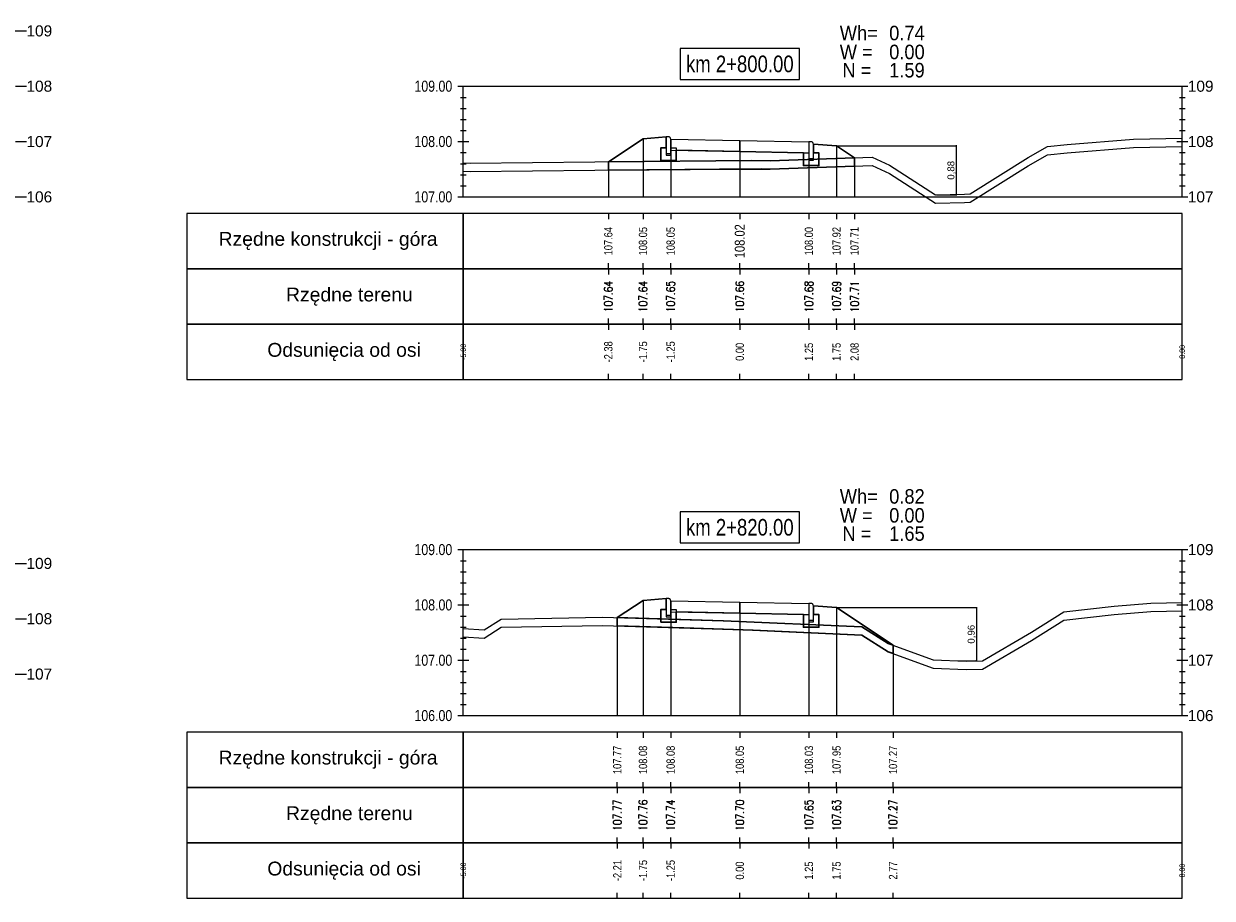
# Model space of a CAD drawing. Extents: x 7537626 to 7538805, y 5722894 to 5725486.
# Tile 50 of 105: x 7538321 to 7538342, y 5725395 to 5725410. Entities that reach past the tile are written whole.
import ezdxf

# ---------------------------------------------------------------- set-up
doc = ezdxf.new("R2010")
doc.units = 0
doc.header["$PDMODE"] = 35
doc.header["$PDSIZE"] = 0.3
for name, color, linetype in [('C-DROGI-PROFILE', 7, 'Continuous'), ('C-DROGI-PROFILE-ETYKIETY', 7, 'Continuous'), ('C-DROGI-PRZEKROJE-ETYKIETY', 7, 'Continuous'), ('C-POPRZECZKA-przekrój', 2, 'Continuous'), ('C-POPRZECZKA-widok', 1, 'Continuous')]:
    doc.layers.add(name, color=color, linetype=linetype)
for name, color, linetype, true_color in [('C-humus', 7, 'Continuous', 0x003df5), ('C-Teren', 7, 'Continuous', 0x008521), ('poprzeczki', 7, 'Continuous', 0x0000d6)]:
    doc.layers.add(name, color=color, linetype=linetype, true_color=true_color)
doc.layers.add('D-1.pow. hum.', color=7, linetype='Continuous', lineweight=30, plot=False)
doc.layers.add('D-3.nasyp', color=4, linetype='Continuous', lineweight=30, plot=False)
doc.layers.add('D-roboty-ziemne-opis', color=2, linetype='Continuous', lineweight=30)
doc.styles.add('2mm08', font='arial.ttf', dxfattribs={"width": 0.8})
doc.styles.add('opis_50', font='arial.ttf', dxfattribs={"height": 0.125})
doc.styles.get("Standard").update_dxf_attribs({"font": 'arial.ttf'})
doc.dimstyles.new('OPIS_50', dxfattribs={"dimscale": 0.5, "dimtxt": 0.125, "dimasz": 0.25, "dimexe": 0.1, "dimexo": 0.15, "dimgap": 0.1, "dimtad": 1, "dimzin": 0, "dimtxsty": 'opis_50', "dimblk": 'ARCHTICK', "dimcen": 0.15, "dimdle": 0.1, "dimaunit": 2, "dimadec": 4, "dimazin": 0, "dimtfac": 1, "dimtmove": 0, "dimatfit": 3, "dimfxl": 1, "dimarcsym": 0})

# ---------------------------------------------------------------- blocks, each defined once
blk = doc.blocks.new('_ArchTick')
at = {"color": 0, "linetype": 'ByBlock', "const_width": 0.15}
blk.add_lwpolyline([(-0.5, -0.5), (0.5, 0.5)], dxfattribs=at)
blk = doc.blocks.new('*D136')
at = {"layer": 'Defpoints', "color": 0, "transparency": 16777216}
for p in [(7538335.328, 5725408.262), (7538337.119, 5725407.379), (7538337.492, 5725407.379)]:
    blk.add_point(p, dxfattribs=at)
at = {"layer": 'poprzeczki', "color": 0, "lineweight": -2, "transparency": 16777216}
for p, q in [((7538335.343, 5725408.262), (7538337.502, 5725408.262)), ((7538337.492, 5725408.272), (7538337.492, 5725407.369)), ((7538337.134, 5725407.379), (7538337.502, 5725407.379))]:
    blk.add_line(p, q, dxfattribs=at)
at = {"layer": 'poprzeczki', "color": 0, "lineweight": -2, "transparency": 16777216, "xscale": 0.025, "yscale": 0.025, "zscale": 0.025}
for p, rotation in [((7538337.492, 5725408.262), 90), ((7538337.492, 5725407.379), 270)]:
    blk.add_blockref('_ArchTick', p, dxfattribs=dict(at, rotation=rotation))
at = {"layer": 'poprzeczki', "color": 0, "transparency": 16777216, "insert": (7538337.407, 5725407.82), "char_height": 0.125, "attachment_point": 5, "rotation": 90, "style": 'opis_50'}
blk.add_mtext('0,88', dxfattribs=at)
blk = doc.blocks.new('*D137')
at = {"layer": 'Defpoints', "color": 0, "transparency": 16777216}
for p in [(7538335.328, 5725399.917), (7538337.513, 5725398.954), (7538337.858, 5725398.954)]:
    blk.add_point(p, dxfattribs=at)
at = {"layer": 'poprzeczki', "color": 0, "lineweight": -2, "transparency": 16777216}
for p, q in [((7538335.343, 5725399.917), (7538337.868, 5725399.917)), ((7538337.858, 5725399.927), (7538337.858, 5725398.944)), ((7538337.528, 5725398.954), (7538337.868, 5725398.954))]:
    blk.add_line(p, q, dxfattribs=at)
at = {"layer": 'poprzeczki', "color": 0, "lineweight": -2, "transparency": 16777216, "xscale": 0.025, "yscale": 0.025, "zscale": 0.025}
for p, rotation in [((7538337.858, 5725399.917), 90), ((7538337.858, 5725398.954), 270)]:
    blk.add_blockref('_ArchTick', p, dxfattribs=dict(at, rotation=rotation))
at = {"layer": 'poprzeczki', "color": 0, "transparency": 16777216, "insert": (7538337.773, 5725399.435), "char_height": 0.125, "attachment_point": 5, "rotation": 90, "style": 'opis_50'}
blk.add_mtext('0,96', dxfattribs=at)

msp = doc.modelspace()

# ---------------------------------------------------------------- linework, layer by layer
at = {"layer": 'C-DROGI-PROFILE', "color": 7, "linetype": 'Continuous', "lineweight": -3}
for p, q in [((7538331.201, 5725407.039), (7538331.201, 5725406.939)), ((7538331.828, 5725407.039), (7538331.828, 5725406.939)), ((7538332.328, 5725407.039), (7538332.328, 5725406.939)), ((7538333.578, 5725407.039), (7538333.578, 5725406.939)), ((7538334.828, 5725407.039), (7538334.828, 5725406.939)), ((7538335.328, 5725407.039), (7538335.328, 5725406.939)), ((7538335.654, 5725407.039), (7538335.654, 5725406.939)), ((7538331.201, 5725406.039), (7538331.201, 5725406.139)), ((7538331.201, 5725406.039), (7538331.201, 5725405.939)), ((7538331.828, 5725406.039), (7538331.828, 5725406.139)), ((7538331.828, 5725406.039), (7538331.828, 5725405.939)), ((7538332.328, 5725406.039), (7538332.328, 5725406.139)), ((7538332.328, 5725406.039), (7538332.328, 5725405.939)), ((7538333.578, 5725406.039), (7538333.578, 5725406.139)), ((7538333.578, 5725406.039), (7538333.578, 5725405.939)), ((7538334.828, 5725406.039), (7538334.828, 5725406.139)), ((7538334.828, 5725406.039), (7538334.828, 5725405.939)), ((7538335.328, 5725406.039), (7538335.328, 5725406.139)), ((7538335.328, 5725406.039), (7538335.328, 5725405.939)), ((7538335.654, 5725406.039), (7538335.654, 5725406.139)), ((7538335.654, 5725406.039), (7538335.654, 5725405.939)), ((7538331.201, 5725405.039), (7538331.201, 5725405.139)), ((7538331.201, 5725405.039), (7538331.201, 5725404.939)), ((7538331.828, 5725405.039), (7538331.828, 5725405.139)), ((7538331.828, 5725405.039), (7538331.828, 5725404.939)), ((7538332.328, 5725405.039), (7538332.328, 5725405.139)), ((7538332.328, 5725405.039), (7538332.328, 5725404.939)), ((7538333.578, 5725405.039), (7538333.578, 5725405.139)), ((7538333.578, 5725405.039), (7538333.578, 5725404.939)), ((7538334.828, 5725405.039), (7538334.828, 5725405.139)), ((7538334.828, 5725405.039), (7538334.828, 5725404.939)), ((7538335.328, 5725405.039), (7538335.328, 5725405.139)), ((7538335.328, 5725405.039), (7538335.328, 5725404.939)), ((7538335.654, 5725405.039), (7538335.654, 5725405.139)), ((7538335.654, 5725405.039), (7538335.654, 5725404.939)), ((7538331.201, 5725404.039), (7538331.201, 5725404.139)), ((7538331.828, 5725404.039), (7538331.828, 5725404.139)), ((7538332.328, 5725404.039), (7538332.328, 5725404.139)), ((7538333.578, 5725404.039), (7538333.578, 5725404.139)), ((7538334.828, 5725404.039), (7538334.828, 5725404.139)), ((7538335.328, 5725404.039), (7538335.328, 5725404.139)), ((7538335.654, 5725404.039), (7538335.654, 5725404.139)), ((7538331.363, 5725397.664), (7538331.363, 5725397.564)), ((7538331.828, 5725397.664), (7538331.828, 5725397.564)), ((7538332.328, 5725397.664), (7538332.328, 5725397.564)), ((7538333.578, 5725397.664), (7538333.578, 5725397.564)), ((7538334.828, 5725397.664), (7538334.828, 5725397.564)), ((7538335.328, 5725397.664), (7538335.328, 5725397.564)), ((7538336.349, 5725397.664), (7538336.349, 5725397.564)), ((7538331.363, 5725396.664), (7538331.363, 5725396.764)), ((7538331.363, 5725396.664), (7538331.363, 5725396.564)), ((7538331.828, 5725396.664), (7538331.828, 5725396.764)), ((7538331.828, 5725396.664), (7538331.828, 5725396.564)), ((7538332.328, 5725396.664), (7538332.328, 5725396.764)), ((7538332.328, 5725396.664), (7538332.328, 5725396.564)), ((7538333.578, 5725396.664), (7538333.578, 5725396.764)), ((7538333.578, 5725396.664), (7538333.578, 5725396.564)), ((7538334.828, 5725396.664), (7538334.828, 5725396.764)), ((7538334.828, 5725396.664), (7538334.828, 5725396.564)), ((7538335.328, 5725396.664), (7538335.328, 5725396.764)), ((7538335.328, 5725396.664), (7538335.328, 5725396.564)), ((7538336.349, 5725396.664), (7538336.349, 5725396.764)), ((7538336.349, 5725396.664), (7538336.349, 5725396.564)), ((7538331.363, 5725395.664), (7538331.363, 5725395.764)), ((7538331.828, 5725395.664), (7538331.828, 5725395.764)), ((7538332.328, 5725395.664), (7538332.328, 5725395.764)), ((7538333.578, 5725395.664), (7538333.578, 5725395.764)), ((7538334.828, 5725395.664), (7538334.828, 5725395.764)), ((7538335.328, 5725395.664), (7538335.328, 5725395.764)), ((7538336.349, 5725395.664), (7538336.349, 5725395.764)), ((7538331.363, 5725395.664), (7538331.363, 5725395.564)), ((7538331.828, 5725395.664), (7538331.828, 5725395.564)), ((7538332.328, 5725395.664), (7538332.328, 5725395.564)), ((7538333.578, 5725395.664), (7538333.578, 5725395.564)), ((7538334.828, 5725395.664), (7538334.828, 5725395.564)), ((7538335.328, 5725395.664), (7538335.328, 5725395.564)), ((7538336.349, 5725395.664), (7538336.349, 5725395.564)), ((7538331.363, 5725394.664), (7538331.363, 5725394.764)), ((7538331.828, 5725394.664), (7538331.828, 5725394.764)), ((7538332.328, 5725394.664), (7538332.328, 5725394.764)), ((7538333.578, 5725394.664), (7538333.578, 5725394.764)), ((7538334.828, 5725394.664), (7538334.828, 5725394.764)), ((7538335.328, 5725394.664), (7538335.328, 5725394.764)), ((7538336.349, 5725394.664), (7538336.349, 5725394.764))]:
    msp.add_line(p, q, dxfattribs=at)
at = {"layer": 'C-DROGI-PROFILE', "color": 1, "linetype": 'Continuous', "lineweight": -3}
for points in [[(7538328.578, 5725406.039), (7538328.578, 5725407.039), (7538323.578, 5725407.039), (7538323.578, 5725406.039)], [(7538328.578, 5725406.039), (7538341.578, 5725406.039), (7538341.578, 5725407.039), (7538328.578, 5725407.039)], [(7538328.578, 5725405.039), (7538328.578, 5725406.039), (7538323.578, 5725406.039), (7538323.578, 5725405.039)], [(7538328.578, 5725405.039), (7538341.578, 5725405.039), (7538341.578, 5725406.039), (7538328.578, 5725406.039)], [(7538328.578, 5725404.039), (7538328.578, 5725405.039), (7538323.578, 5725405.039), (7538323.578, 5725404.039)], [(7538328.578, 5725404.039), (7538341.578, 5725404.039), (7538341.578, 5725405.039), (7538328.578, 5725405.039)], [(7538328.578, 5725396.664), (7538328.578, 5725397.664), (7538323.578, 5725397.664), (7538323.578, 5725396.664)], [(7538328.578, 5725396.664), (7538341.578, 5725396.664), (7538341.578, 5725397.664), (7538328.578, 5725397.664)], [(7538328.578, 5725395.664), (7538328.578, 5725396.664), (7538323.578, 5725396.664), (7538323.578, 5725395.664)], [(7538328.578, 5725395.664), (7538341.578, 5725395.664), (7538341.578, 5725396.664), (7538328.578, 5725396.664)], [(7538328.578, 5725394.664), (7538328.578, 5725395.664), (7538323.578, 5725395.664), (7538323.578, 5725394.664)], [(7538328.578, 5725394.664), (7538341.578, 5725394.664), (7538341.578, 5725395.664), (7538328.578, 5725395.664)]]:
    msp.add_3dface(points, dxfattribs=at)
at = {"layer": 'C-DROGI-PRZEKROJE-ETYKIETY', "color": 1, "linetype": 'Continuous', "lineweight": -3}
for p, q in [((7538331.828, 5725408.392), (7538331.828, 5725407.339)), ((7538332.328, 5725408.385), (7538332.328, 5725407.339)), ((7538333.578, 5725408.36), (7538333.578, 5725407.339)), ((7538334.828, 5725408.335), (7538334.828, 5725407.339)), ((7538335.328, 5725408.262), (7538335.328, 5725407.339)), ((7538331.201, 5725407.974), (7538331.201, 5725407.339)), ((7538335.654, 5725408.044), (7538335.654, 5725407.339)), ((7538331.828, 5725400.047), (7538331.828, 5725397.964)), ((7538332.328, 5725400.041), (7538332.328, 5725397.964)), ((7538333.578, 5725400.016), (7538333.578, 5725397.964)), ((7538334.828, 5725399.991), (7538334.828, 5725397.964)), ((7538335.328, 5725399.917), (7538335.328, 5725397.964)), ((7538331.363, 5725399.738), (7538331.363, 5725397.964)), ((7538336.349, 5725399.237), (7538336.349, 5725397.964))]:
    msp.add_line(p, q, dxfattribs=at)
at = {"layer": 'C-humus'}
for p, q in [((7538339.497, 5725408.134), (7538340.694, 5725408.234)), ((7538340.694, 5725408.234), (7538341.578, 5725408.251)), ((7538338.789, 5725407.902), (7538339.139, 5725408.101)), ((7538339.139, 5725408.101), (7538339.497, 5725408.134)), ((7538328.578, 5725407.805), (7538328.7, 5725407.797)), ((7538328.7, 5725407.797), (7538333.211, 5725407.846)), ((7538333.211, 5725407.846), (7538333.903, 5725407.848)), ((7538333.903, 5725407.848), (7538334.126, 5725407.841)), ((7538334.126, 5725407.841), (7538335.972, 5725407.905)), ((7538335.972, 5725407.905), (7538336.287, 5725407.761)), ((7538336.287, 5725407.761), (7538337.119, 5725407.229)), ((7538337.744, 5725407.244), (7538338.789, 5725407.902)), ((7538337.119, 5725407.229), (7538337.643, 5725407.237)), ((7538337.643, 5725407.237), (7538337.744, 5725407.244)), ((7538340.35, 5725399.793), (7538341.013, 5725399.848)), ((7538341.013, 5725399.848), (7538341.578, 5725399.861)), ((7538329.261, 5725399.56), (7538331.095, 5725399.596)), ((7538331.095, 5725399.596), (7538333.673, 5725399.515)), ((7538338.853, 5725399.323), (7538339.436, 5725399.69)), ((7538339.436, 5725399.69), (7538340.35, 5725399.793)), ((7538328.578, 5725399.39), (7538328.956, 5725399.363)), ((7538328.956, 5725399.363), (7538329.261, 5725399.56)), ((7538333.673, 5725399.515), (7538335.787, 5725399.42)), ((7538335.787, 5725399.42), (7538336.262, 5725399.118)), ((7538337.969, 5725398.802), (7538338.853, 5725399.323)), ((7538336.262, 5725399.118), (7538337.077, 5725398.82)), ((7538337.077, 5725398.82), (7538337.671, 5725398.798)), ((7538337.671, 5725398.798), (7538337.969, 5725398.802))]:
    msp.add_line(p, q, dxfattribs=at)
at = {"layer": 'C-POPRZECZKA-przekrój', "color": 2, "linetype": 'Continuous', "lineweight": -3}
for p, q in [((7538331.828, 5725408.392), (7538332.248, 5725408.425)), ((7538332.288, 5725408.425), (7538332.248, 5725408.425)), ((7538332.248, 5725408.425), (7538332.248, 5725408.095)), ((7538332.293, 5725408.425), (7538332.288, 5725408.425)), ((7538332.302, 5725408.423), (7538332.293, 5725408.425)), ((7538332.31, 5725408.419), (7538332.302, 5725408.423)), ((7538332.316, 5725408.414), (7538332.31, 5725408.419)), ((7538332.32, 5725408.408), (7538332.316, 5725408.414)), ((7538332.325, 5725408.401), (7538332.32, 5725408.408)), ((7538332.327, 5725408.393), (7538332.325, 5725408.401)), ((7538331.201, 5725407.974), (7538331.828, 5725408.392)), ((7538332.148, 5725407.995), (7538332.148, 5725408.225)), ((7538332.148, 5725408.225), (7538332.248, 5725408.225)), ((7538332.248, 5725408.225), (7538332.248, 5725408.125)), ((7538332.328, 5725408.385), (7538332.327, 5725408.393)), ((7538332.328, 5725408.385), (7538333.578, 5725408.36)), ((7538332.328, 5725408.385), (7538332.329, 5725408.185)), ((7538332.328, 5725408.095), (7538332.328, 5725408.385)), ((7538332.328, 5725408.385), (7538332.328, 5725408.225)), ((7538332.328, 5725408.225), (7538332.428, 5725408.225)), ((7538332.329, 5725408.185), (7538333.578, 5725408.16)), ((7538332.428, 5725408.225), (7538332.428, 5725407.995)), ((7538333.578, 5725408.16), (7538333.578, 5725408.36)), ((7538333.578, 5725408.36), (7538334.828, 5725408.335)), ((7538334.828, 5725408.335), (7538334.827, 5725408.135)), ((7538334.868, 5725408.335), (7538334.828, 5725408.335)), ((7538334.828, 5725408.335), (7538334.828, 5725408.005)), ((7538334.873, 5725408.335), (7538334.868, 5725408.335)), ((7538334.882, 5725408.333), (7538334.873, 5725408.335)), ((7538334.89, 5725408.329), (7538334.882, 5725408.333)), ((7538334.896, 5725408.324), (7538334.89, 5725408.329)), ((7538334.9, 5725408.318), (7538334.896, 5725408.324)), ((7538334.905, 5725408.311), (7538334.9, 5725408.318)), ((7538334.907, 5725408.303), (7538334.905, 5725408.311)), ((7538334.908, 5725408.295), (7538334.907, 5725408.303)), ((7538334.908, 5725408.005), (7538334.908, 5725408.295)), ((7538334.908, 5725408.295), (7538334.908, 5725408.135)), ((7538334.908, 5725408.295), (7538335.328, 5725408.262)), ((7538335.328, 5725408.262), (7538335.654, 5725408.044)), ((7538332.428, 5725407.995), (7538332.148, 5725407.995)), ((7538332.248, 5725408.125), (7538332.328, 5725408.125)), ((7538332.248, 5725408.095), (7538332.328, 5725408.095)), ((7538333.578, 5725408.16), (7538334.827, 5725408.135)), ((7538334.728, 5725407.905), (7538334.728, 5725408.135)), ((7538334.728, 5725408.135), (7538334.828, 5725408.135)), ((7538334.828, 5725408.135), (7538334.828, 5725408.035)), ((7538334.828, 5725408.035), (7538334.908, 5725408.035)), ((7538334.828, 5725408.005), (7538334.908, 5725408.005)), ((7538334.908, 5725408.135), (7538335.008, 5725408.135)), ((7538335.008, 5725408.135), (7538335.008, 5725407.905)), ((7538335.008, 5725407.905), (7538334.728, 5725407.905)), ((7538331.363, 5725399.738), (7538331.828, 5725400.047)), ((7538331.828, 5725400.047), (7538332.248, 5725400.081)), ((7538332.288, 5725400.081), (7538332.248, 5725400.081)), ((7538332.248, 5725400.081), (7538332.248, 5725399.751)), ((7538332.293, 5725400.08), (7538332.288, 5725400.081)), ((7538332.302, 5725400.078), (7538332.293, 5725400.08)), ((7538332.31, 5725400.074), (7538332.302, 5725400.078)), ((7538332.316, 5725400.069), (7538332.31, 5725400.074)), ((7538332.32, 5725400.064), (7538332.316, 5725400.069)), ((7538332.325, 5725400.056), (7538332.32, 5725400.064)), ((7538332.327, 5725400.048), (7538332.325, 5725400.056)), ((7538332.328, 5725400.041), (7538332.327, 5725400.048)), ((7538332.328, 5725400.041), (7538333.578, 5725400.016)), ((7538332.328, 5725400.041), (7538332.329, 5725399.841)), ((7538332.328, 5725399.751), (7538332.328, 5725400.041)), ((7538332.328, 5725400.041), (7538332.328, 5725399.881)), ((7538332.148, 5725399.651), (7538332.148, 5725399.881)), ((7538332.148, 5725399.881), (7538332.248, 5725399.881)), ((7538332.248, 5725399.881), (7538332.248, 5725399.781)), ((7538332.328, 5725399.881), (7538332.428, 5725399.881)), ((7538332.329, 5725399.841), (7538333.578, 5725399.816)), ((7538332.428, 5725399.881), (7538332.428, 5725399.651)), ((7538333.578, 5725399.816), (7538333.578, 5725400.016)), ((7538333.578, 5725400.016), (7538334.828, 5725399.991)), ((7538333.578, 5725399.816), (7538334.827, 5725399.791)), ((7538334.828, 5725399.991), (7538334.827, 5725399.791)), ((7538334.868, 5725399.991), (7538334.828, 5725399.991)), ((7538334.828, 5725399.991), (7538334.828, 5725399.661)), ((7538334.873, 5725399.99), (7538334.868, 5725399.991)), ((7538334.882, 5725399.988), (7538334.873, 5725399.99)), ((7538334.89, 5725399.984), (7538334.882, 5725399.988)), ((7538334.896, 5725399.979), (7538334.89, 5725399.984)), ((7538334.9, 5725399.974), (7538334.896, 5725399.979)), ((7538334.905, 5725399.966), (7538334.9, 5725399.974)), ((7538334.907, 5725399.958), (7538334.905, 5725399.966)), ((7538334.908, 5725399.951), (7538334.907, 5725399.958)), ((7538334.908, 5725399.661), (7538334.908, 5725399.951)), ((7538334.908, 5725399.951), (7538334.908, 5725399.791)), ((7538334.908, 5725399.951), (7538335.328, 5725399.917)), ((7538335.328, 5725399.917), (7538336.349, 5725399.237)), ((7538332.428, 5725399.651), (7538332.148, 5725399.651)), ((7538332.248, 5725399.781), (7538332.328, 5725399.781)), ((7538332.248, 5725399.751), (7538332.328, 5725399.751)), ((7538334.728, 5725399.561), (7538334.728, 5725399.791)), ((7538334.728, 5725399.791), (7538334.828, 5725399.791)), ((7538334.828, 5725399.791), (7538334.828, 5725399.691)), ((7538334.828, 5725399.691), (7538334.908, 5725399.691)), ((7538334.828, 5725399.661), (7538334.908, 5725399.661)), ((7538334.908, 5725399.791), (7538335.008, 5725399.791)), ((7538335.008, 5725399.791), (7538335.008, 5725399.561)), ((7538335.008, 5725399.561), (7538334.728, 5725399.561))]:
    msp.add_line(p, q, dxfattribs=at)
at = {"layer": 'C-POPRZECZKA-widok', "color": 1, "linetype": 'Continuous', "lineweight": -3}
for p, q in [((7538307.478, 5725410.339), (7538320.678, 5725410.339)), ((7538320.478, 5725409.339), (7538320.678, 5725409.339)), ((7538328.478, 5725409.339), (7538341.678, 5725409.339)), ((7538328.578, 5725407.339), (7538328.578, 5725409.339)), ((7538341.578, 5725407.339), (7538341.578, 5725409.339)), ((7538328.528, 5725409.139), (7538328.628, 5725409.139)), ((7538341.528, 5725409.139), (7538341.628, 5725409.139)), ((7538328.528, 5725408.939), (7538328.628, 5725408.939)), ((7538341.528, 5725408.939), (7538341.628, 5725408.939)), ((7538328.528, 5725408.739), (7538328.628, 5725408.739)), ((7538341.528, 5725408.739), (7538341.628, 5725408.739)), ((7538328.528, 5725408.539), (7538328.628, 5725408.539)), ((7538341.528, 5725408.539), (7538341.628, 5725408.539)), ((7538320.478, 5725408.339), (7538320.678, 5725408.339)), ((7538328.478, 5725408.339), (7538328.678, 5725408.339)), ((7538328.528, 5725408.339), (7538328.628, 5725408.339)), ((7538341.478, 5725408.339), (7538341.678, 5725408.339)), ((7538341.528, 5725408.339), (7538341.628, 5725408.339)), ((7538328.528, 5725408.139), (7538328.628, 5725408.139)), ((7538341.528, 5725408.139), (7538341.628, 5725408.139)), ((7538328.528, 5725407.939), (7538328.628, 5725407.939)), ((7538341.528, 5725407.939), (7538341.628, 5725407.939)), ((7538328.528, 5725407.739), (7538328.628, 5725407.739)), ((7538341.528, 5725407.739), (7538341.628, 5725407.739)), ((7538307.478, 5725407.339), (7538320.678, 5725407.339)), ((7538328.478, 5725407.339), (7538341.678, 5725407.339)), ((7538328.528, 5725407.539), (7538328.628, 5725407.539)), ((7538341.528, 5725407.539), (7538341.628, 5725407.539)), ((7538328.478, 5725400.964), (7538341.678, 5725400.964)), ((7538328.578, 5725397.964), (7538328.578, 5725400.964)), ((7538341.578, 5725397.964), (7538341.578, 5725400.964)), ((7538307.478, 5725400.714), (7538320.678, 5725400.714)), ((7538328.528, 5725400.764), (7538328.628, 5725400.764)), ((7538341.528, 5725400.764), (7538341.628, 5725400.764)), ((7538328.528, 5725400.564), (7538328.628, 5725400.564)), ((7538341.528, 5725400.564), (7538341.628, 5725400.564)), ((7538328.528, 5725400.364), (7538328.628, 5725400.364)), ((7538341.528, 5725400.364), (7538341.628, 5725400.364)), ((7538328.528, 5725400.164), (7538328.628, 5725400.164)), ((7538341.528, 5725400.164), (7538341.628, 5725400.164)), ((7538328.478, 5725399.964), (7538328.678, 5725399.964)), ((7538328.528, 5725399.964), (7538328.628, 5725399.964)), ((7538341.478, 5725399.964), (7538341.678, 5725399.964)), ((7538341.528, 5725399.964), (7538341.628, 5725399.964)), ((7538320.478, 5725399.714), (7538320.678, 5725399.714)), ((7538328.528, 5725399.764), (7538328.628, 5725399.764)), ((7538341.528, 5725399.764), (7538341.628, 5725399.764)), ((7538328.528, 5725399.564), (7538328.628, 5725399.564)), ((7538341.528, 5725399.564), (7538341.628, 5725399.564)), ((7538328.528, 5725399.364), (7538328.628, 5725399.364)), ((7538328.528, 5725399.164), (7538328.628, 5725399.164)), ((7538341.528, 5725399.364), (7538341.628, 5725399.364)), ((7538341.528, 5725399.164), (7538341.628, 5725399.164)), ((7538328.478, 5725398.964), (7538328.678, 5725398.964)), ((7538328.528, 5725398.964), (7538328.628, 5725398.964)), ((7538341.478, 5725398.964), (7538341.678, 5725398.964)), ((7538341.528, 5725398.964), (7538341.628, 5725398.964)), ((7538328.528, 5725398.764), (7538328.628, 5725398.764)), ((7538341.528, 5725398.764), (7538341.628, 5725398.764)), ((7538307.478, 5725398.714), (7538320.678, 5725398.714)), ((7538328.528, 5725398.564), (7538328.628, 5725398.564)), ((7538341.528, 5725398.564), (7538341.628, 5725398.564)), ((7538328.528, 5725398.364), (7538328.628, 5725398.364)), ((7538341.528, 5725398.364), (7538341.628, 5725398.364)), ((7538328.528, 5725398.164), (7538328.628, 5725398.164)), ((7538341.528, 5725398.164), (7538341.628, 5725398.164)), ((7538328.478, 5725397.964), (7538341.678, 5725397.964))]:
    msp.add_line(p, q, dxfattribs=at)
at = {"layer": 'C-POPRZECZKA-widok', "color": 3, "linetype": 'Continuous', "lineweight": -3}
for points in [[(7538332.498, 5725409.464), (7538334.658, 5725409.464), (7538334.658, 5725410.02), (7538332.498, 5725410.02)], [(7538332.498, 5725401.089), (7538334.658, 5725401.089), (7538334.658, 5725401.645), (7538332.498, 5725401.645)]]:
    msp.add_3dface(points, dxfattribs=at)
at = {"layer": 'C-Teren'}
for p, q in [((7538340.694, 5725408.384), (7538341.578, 5725408.401)), ((7538338.789, 5725408.052), (7538339.139, 5725408.251)), ((7538339.139, 5725408.251), (7538339.497, 5725408.284)), ((7538339.497, 5725408.284), (7538340.694, 5725408.384)), ((7538328.7, 5725407.947), (7538333.211, 5725407.996)), ((7538333.211, 5725407.996), (7538333.903, 5725407.998)), ((7538333.903, 5725407.998), (7538334.126, 5725407.991)), ((7538334.126, 5725407.991), (7538335.972, 5725408.055)), ((7538335.972, 5725408.055), (7538336.287, 5725407.911)), ((7538337.744, 5725407.394), (7538338.789, 5725408.052)), ((7538328.578, 5725407.955), (7538328.7, 5725407.947)), ((7538336.287, 5725407.911), (7538337.119, 5725407.379)), ((7538337.119, 5725407.379), (7538337.643, 5725407.387)), ((7538337.643, 5725407.387), (7538337.744, 5725407.394)), ((7538338.853, 5725399.473), (7538339.436, 5725399.84)), ((7538339.436, 5725399.84), (7538340.35, 5725399.943)), ((7538340.35, 5725399.943), (7538341.013, 5725399.998)), ((7538341.013, 5725399.998), (7538341.578, 5725400.011)), ((7538328.956, 5725399.513), (7538329.261, 5725399.71)), ((7538329.261, 5725399.71), (7538331.095, 5725399.746)), ((7538331.095, 5725399.746), (7538333.673, 5725399.665)), ((7538333.673, 5725399.665), (7538335.787, 5725399.57)), ((7538328.578, 5725399.54), (7538328.956, 5725399.513)), ((7538335.787, 5725399.57), (7538336.262, 5725399.268)), ((7538337.969, 5725398.952), (7538338.853, 5725399.473)), ((7538336.262, 5725399.268), (7538337.077, 5725398.97)), ((7538337.077, 5725398.97), (7538337.671, 5725398.948)), ((7538337.671, 5725398.948), (7538337.969, 5725398.952))]:
    msp.add_line(p, q, dxfattribs=at)
at = {"layer": 'D-1.pow. hum.'}
for points in [[(7538331.201, 5725407.974), (7538331.201, 5725407.824), (7538333.963, 5725407.846), (7538334.126, 5725407.841), (7538335.654, 5725407.894), (7538335.654, 5725408.044), (7538334.126, 5725407.991), (7538333.788, 5725407.997), (7538331.201, 5725407.974)], [(7538331.363, 5725399.738), (7538331.363, 5725399.588), (7538332.713, 5725399.545), (7538333.818, 5725399.508), (7538335.787, 5725399.42), (7538336.262, 5725399.118), (7538336.349, 5725399.087), (7538336.349, 5725399.237), (7538336.262, 5725399.268), (7538335.787, 5725399.57), (7538333.283, 5725399.677), (7538331.363, 5725399.738)]]:
    msp.add_lwpolyline(points, dxfattribs=at)
at = {"layer": 'D-3.nasyp'}
for points in [[(7538332.148, 5725407.995), (7538332.148, 5725408.225), (7538332.248, 5725408.225), (7538332.248, 5725408.425), (7538331.828, 5725408.392), (7538331.201, 5725407.974), (7538331.201, 5725407.824), (7538332.68, 5725407.836), (7538334.126, 5725407.841), (7538335.654, 5725407.894), (7538335.649, 5725408.048), (7538335.328, 5725408.262), (7538334.908, 5725408.295), (7538334.908, 5725408.135), (7538335.008, 5725408.135), (7538335.008, 5725407.905), (7538334.728, 5725407.905), (7538334.728, 5725408.135), (7538332.428, 5725408.183), (7538332.428, 5725407.995), (7538332.148, 5725407.995)], [(7538332.148, 5725399.651), (7538332.148, 5725399.881), (7538332.248, 5725399.881), (7538332.248, 5725400.081), (7538331.828, 5725400.047), (7538331.363, 5725399.738), (7538331.363, 5725399.588), (7538332.566, 5725399.55), (7538333.818, 5725399.508), (7538335.787, 5725399.42), (7538336.262, 5725399.118), (7538336.349, 5725399.087), (7538336.349, 5725399.237), (7538335.328, 5725399.917), (7538334.908, 5725399.951), (7538334.908, 5725399.791), (7538335.008, 5725399.791), (7538335.008, 5725399.561), (7538334.728, 5725399.561), (7538334.728, 5725399.793), (7538332.428, 5725399.839), (7538332.428, 5725399.651), (7538332.148, 5725399.651)]]:
    msp.add_lwpolyline(points, dxfattribs=at)

# ---------------------------------------------------------------- texts
at = {"layer": 'C-DROGI-PROFILE', "color": 2}
for s, p in [('Rzędne konstrukcji - góra', (7538324.153, 5725406.456)), ('Rzędne terenu', (7538325.373, 5725405.45)), ('Odsunięcia od osi', (7538325.034, 5725404.45)), ('Rzędne konstrukcji - góra', (7538324.153, 5725397.081)), ('Rzędne terenu', (7538325.373, 5725396.075)), ('Odsunięcia od osi', (7538325.034, 5725395.075))]:
    msp.add_text(s, height=0.25, dxfattribs=at).set_placement(p)
at = {"layer": 'C-DROGI-PROFILE-ETYKIETY', "color": 1, "linetype": 'Continuous', "lineweight": -3, "attachment_point": 5, "rotation": 90, "style": '2mm08'}
for s, insert, char_height in [('108.02', (7538333.578, 5725406.539), 0.18), ('107.64', (7538331.201, 5725406.539), 0.15), ('108.05', (7538331.828, 5725406.539), 0.15), ('108.05', (7538332.328, 5725406.539), 0.15), ('108.00', (7538334.828, 5725406.539), 0.15), ('107.92', (7538335.328, 5725406.539), 0.15), ('107.71', (7538335.654, 5725406.539), 0.15), ('{\\Fsimplex.shx|c238;107.64}', (7538331.201, 5725405.539), 0.15), ('{\\Fsimplex.shx|c238;107.64}', (7538331.828, 5725405.539), 0.15), ('{\\Fsimplex.shx|c238;107.65}', (7538332.328, 5725405.539), 0.15), ('{\\Fsimplex.shx|c238;107.66}', (7538333.578, 5725405.539), 0.15), ('{\\Fsimplex.shx|c238;107.68}', (7538334.828, 5725405.539), 0.15), ('{\\Fsimplex.shx|c238;107.69}', (7538335.328, 5725405.539), 0.15), ('{\\Fsimplex.shx|c238;107.71}', (7538335.654, 5725405.539), 0.15), ('-2.38', (7538331.201, 5725404.539), 0.15), ('-1.75', (7538331.828, 5725404.539), 0.15), ('-1.25', (7538332.328, 5725404.539), 0.15), ('0.00', (7538333.578, 5725404.539), 0.15), ('1.25', (7538334.828, 5725404.539), 0.15), ('1.75', (7538335.328, 5725404.539), 0.15), ('2.08', (7538335.654, 5725404.539), 0.15), ('107.77', (7538331.363, 5725397.164), 0.15), ('108.08', (7538331.828, 5725397.164), 0.15), ('108.08', (7538332.328, 5725397.164), 0.15), ('108.05', (7538333.578, 5725397.164), 0.15), ('108.03', (7538334.828, 5725397.164), 0.15), ('107.95', (7538335.328, 5725397.164), 0.15), ('107.27', (7538336.349, 5725397.164), 0.15), ('{\\Fsimplex.shx|c238;107.77}', (7538331.363, 5725396.164), 0.15), ('{\\Fsimplex.shx|c238;107.76}', (7538331.828, 5725396.164), 0.15), ('{\\Fsimplex.shx|c238;107.74}', (7538332.328, 5725396.164), 0.15), ('{\\Fsimplex.shx|c238;107.70}', (7538333.578, 5725396.164), 0.15), ('{\\Fsimplex.shx|c238;107.65}', (7538334.828, 5725396.164), 0.15), ('{\\Fsimplex.shx|c238;107.63}', (7538335.328, 5725396.164), 0.15), ('{\\Fsimplex.shx|c238;107.27}', (7538336.349, 5725396.164), 0.15), ('-2.21', (7538331.363, 5725395.164), 0.15), ('-1.75', (7538331.828, 5725395.164), 0.15), ('-1.25', (7538332.328, 5725395.164), 0.15), ('0.00', (7538333.578, 5725395.164), 0.15), ('1.25', (7538334.828, 5725395.164), 0.15), ('1.75', (7538335.328, 5725395.164), 0.15), ('2.77', (7538336.349, 5725395.164), 0.15)]:
    msp.add_mtext(s, dxfattribs=dict(at, insert=insert, char_height=char_height))
at = {"layer": 'C-DROGI-PROFILE-ETYKIETY', "color": 7, "linetype": 'Continuous', "lineweight": -3, "char_height": 0.1, "attachment_point": 5, "rotation": 90, "style": '2mm08'}
for s, insert in [('-5.00', (7538328.578, 5725404.539)), ('8.00', (7538341.578, 5725404.539)), ('-5.00', (7538328.578, 5725395.164)), ('8.00', (7538341.578, 5725395.164))]:
    msp.add_mtext(s, dxfattribs=dict(at, insert=insert))
at = {"layer": 'C-POPRZECZKA-widok', "color": 1, "linetype": 'Continuous', "lineweight": -3, "char_height": 0.2, "attachment_point": 4}
for s, insert in [('109', (7538320.678, 5725410.339)), ('108', (7538320.678, 5725409.339)), ('109', (7538341.678, 5725409.339)), ('107', (7538320.678, 5725408.339)), ('108', (7538341.678, 5725408.339)), ('106', (7538320.678, 5725407.339)), ('107', (7538341.678, 5725407.339)), ('109', (7538341.678, 5725400.964)), ('109', (7538320.678, 5725400.714)), ('108', (7538341.678, 5725399.964)), ('108', (7538320.678, 5725399.714)), ('107', (7538341.678, 5725398.964)), ('107', (7538320.678, 5725398.714)), ('106', (7538341.678, 5725397.964))]:
    msp.add_mtext(s, dxfattribs=dict(at, insert=insert))
at = {"layer": 'C-POPRZECZKA-widok', "color": 3, "linetype": 'Continuous', "lineweight": -3, "char_height": 0.3, "attachment_point": 8, "style": '2mm08'}
for s, insert in [('km 2+800.00', (7538333.578, 5725409.589)), ('km 2+820.00', (7538333.578, 5725401.214))]:
    msp.add_mtext(s, dxfattribs=dict(at, insert=insert))
at = {"layer": 'C-POPRZECZKA-widok', "color": 1, "linetype": 'Continuous', "lineweight": -3, "char_height": 0.2, "attachment_point": 6, "style": '2mm08'}
for s, insert in [('109.00', (7538328.378, 5725409.339)), ('108.00', (7538328.378, 5725408.339)), ('107.00', (7538328.378, 5725407.339)), ('109.00', (7538328.378, 5725400.964)), ('108.00', (7538328.378, 5725399.964)), ('107.00', (7538328.378, 5725398.964)), ('106.00', (7538328.378, 5725397.964))]:
    msp.add_mtext(s, dxfattribs=dict(at, insert=insert))
at = {"layer": 'D-roboty-ziemne-opis', "lineweight": 25, "width": 0.9}
for s, p in [('Wh=', (7538335.385, 5725410.17)), ('0.74', (7538336.279, 5725410.17)), ('W =', (7538335.385, 5725409.828)), ('0.00', (7538336.279, 5725409.828)), ('N =', (7538335.433, 5725409.498)), ('1.59', (7538336.279, 5725409.498)), ('Wh=', (7538335.385, 5725401.795)), ('0.82', (7538336.279, 5725401.795)), ('W =', (7538335.385, 5725401.453)), ('0.00', (7538336.279, 5725401.453)), ('N =', (7538335.433, 5725401.123)), ('1.65', (7538336.279, 5725401.123))]:
    msp.add_text(s, height=0.2625, dxfattribs=at).set_placement(p)

# ---------------------------------------------------------------- dimensions: what is measured, and where the dimension line sits
at = {"layer": 'poprzeczki'}
for base, p1, p2, picture, middle in [((7538337.492, 5725407.379), (7538335.328, 5725408.262), (7538337.119, 5725407.379), '*D136', (7538337.407, 5725407.82)), ((7538337.858, 5725398.954), (7538335.328, 5725399.917), (7538337.513, 5725398.954), '*D137', (7538337.773, 5725399.435))]:
    dim = msp.add_linear_dim(base=base, p1=p1, p2=p2, angle=90, dimstyle='OPIS_50', override={"dimscale": 0.1}, dxfattribs=at)
    dim.commit()
    dim.dimension.update_dxf_attribs({"geometry": picture, "text_midpoint": middle})

doc.saveas('drawing.dxf')
